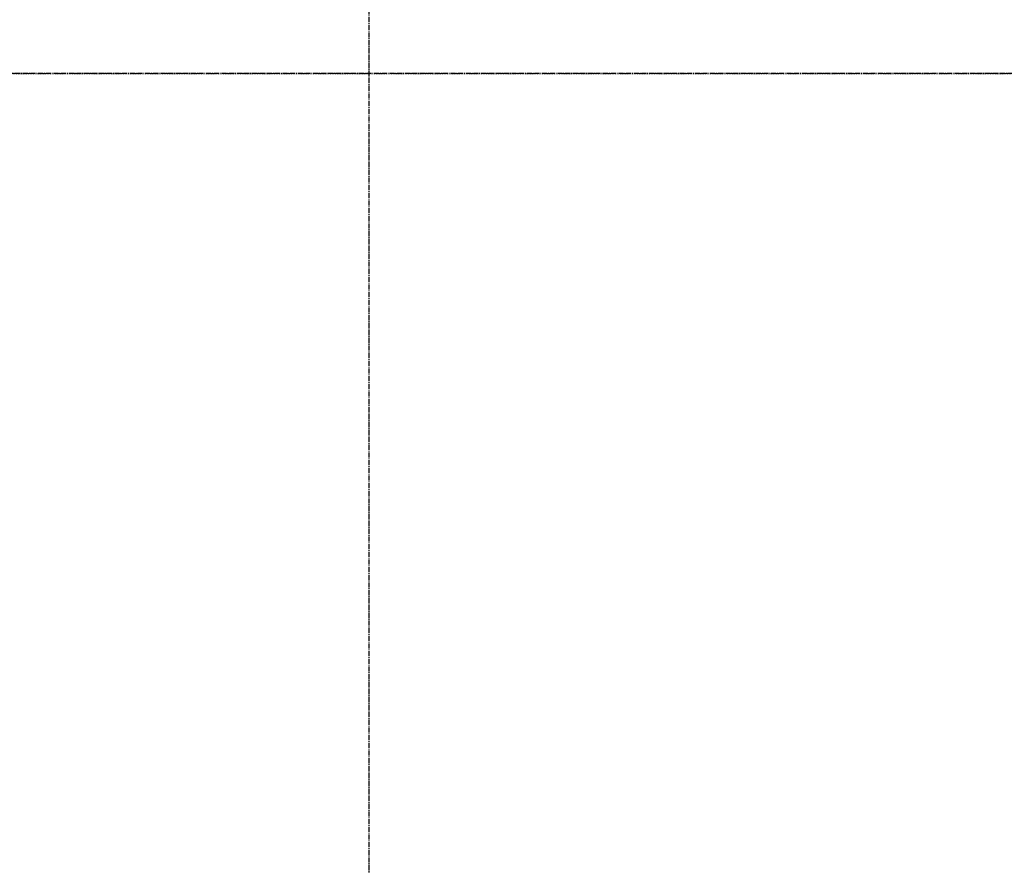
# Model space of a CAD drawing. Header units: inches. Extents: x -266 to 18759, y 463 to 1824.
# Tile 60 of 100: x 1349 to 1494, y 1377 to 1501. Entities that reach past the tile are written whole.
import ezdxf
from ezdxf import colors
from ezdxf.entities.mleader import LeaderData, LeaderLine
from ezdxf.math import Vec2, Vec3

# ---------------------------------------------------------------- set-up
doc = ezdxf.new("R2010")
doc.units = ezdxf.units.IN
doc.header["$MEASUREMENT"] = 0
doc.linetypes.add('CENTER2', pattern=[1.125, 0.75, -0.125, 0.125, -0.125])
doc.linetypes.add('Dash', pattern=[0.25, 0.125, -0.125])
for name, color, linetype in [('A-WALL-HDLN', 3, 'Dash'), ('S-ANNO-NOTE', 2, 'Continuous'), ('S-GRID', 1, 'CENTER2')]:
    doc.layers.add(name, color=color, linetype=linetype)
doc.styles.add('Annotative', font='romans.shx', dxfattribs={"width": 0.8, "height": 0.125})

msp = doc.modelspace()

# ---------------------------------------------------------------- linework, layer by layer
at = {"layer": 'A-WALL-HDLN'}
msp.add_lwpolyline([(249.0774, 893.2059), (249.0774, 1493.2059), (2153.0774, 1493.2059), (2153.0774, 893.2059)], dxfattribs=at)
at = {"layer": 'S-GRID', "lineweight": -3}
for p, q in [((1400.0774, 820.1184), (1400.0774, 1787.9327)), ((2229.5745, 1493.2059), (-105.9934, 1493.2059))]:
    msp.add_line(p, q, dxfattribs=at)

# ---------------------------------------------------------------- leaders
at = {"layer": 'S-ANNO-NOTE', "lineweight": -3}
ml = msp.add_multileader_mtext('Standard', dxfattribs=at)
ml.set_content('INSIDE FACE OF WALL', color=256, style='Annotative')
ml.set_leader_properties(color=1, linetype='ByLayer', lineweight=-1)
ml.build(insert=Vec2(0, 0))
ml.multileader.update_dxf_attribs({"text_right_attachment_type": 3, "dogleg_length": 0.125, "arrow_head_size": 12, "scale": 96})
ctx = ml.context
ctx.base_point, ctx.scale, ctx.char_height, ctx.arrow_head_size, ctx.landing_gap_size, ctx.plane_origin = Vec3(-4.4088, 1428.9679), 96, 12, 12, 8.64, Vec3(-108.8048, 1375.7208)
ctx.right_attachment = 3
notes = []
notes.append((ctx, [(1, (1, 1, 0), (111.2712, 1408.9679), (-1, 0), 12, [(0, [(196.835, 1493.2059)], 0, [])])]))
ctx.mtext.insert, ctx.mtext.width, ctx.mtext.defined_height, ctx.mtext.flow_direction = Vec3(4.2312, 1434.9679), 101.061947, 50.638, 5
for ctx, leaders in notes:
    for number, flags, end, landing, length, lines in leaders:
        leader = LeaderData()
        leader.index, (leader.has_last_leader_line, leader.has_dogleg_vector, leader.attachment_direction) = number, flags
        leader.last_leader_point, leader.dogleg_vector, leader.dogleg_length = Vec3(end), Vec3(landing), length
        for number, points, colour, breaks in lines:
            line = LeaderLine()
            line.index, line.vertices, line.color, line.breaks = number, Vec3.list(points), colors.encode_raw_color(colour), breaks
            leader.lines.append(line)
        ctx.leaders.append(leader)

doc.saveas('drawing.dxf')
